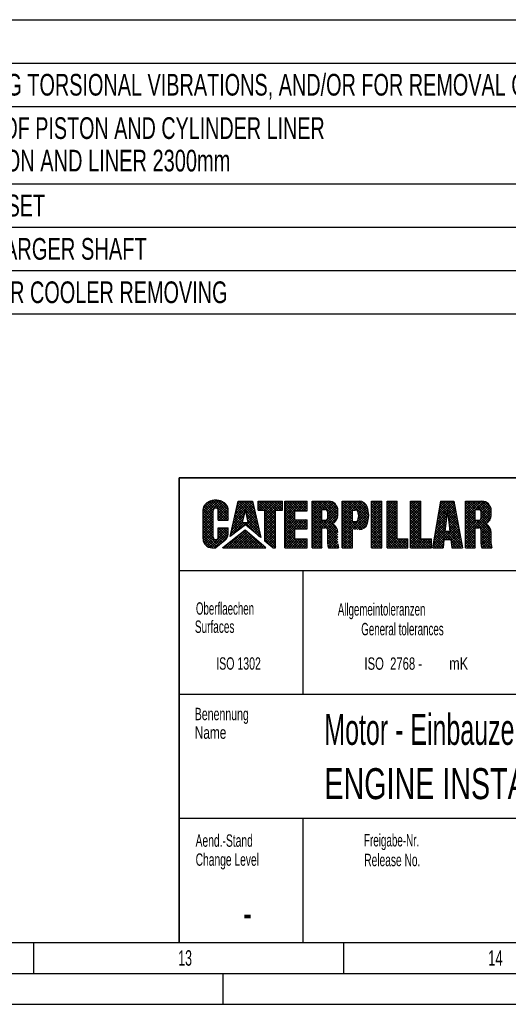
# Model space of a CAD drawing. Header units: millimetres. Extents: x 0 to 841, y 0 to 594.
# Tile 42 of 63: x 618 to 697, y 0 to 159. Entities that reach past the tile are written whole.
import ezdxf
from ezdxf.enums import TextEntityAlignment as Align

# ---------------------------------------------------------------- set-up
doc = ezdxf.new("R2010")
doc.units = ezdxf.units.MM
doc.header["$LTSCALE"] = 46.255
doc.layers.get('0').update_dxf_attribs({"linetype": 'CONTINUOUS'})
doc.styles.get("Standard").update_dxf_attribs({"font": 'txt', "width": 0.6})
doc.styles.add('TEXTSTYLE_2', font='txt')
doc.styles.add('TEXTSTYLE_3', font='txt', dxfattribs={"width": 0.8})

# ---------------------------------------------------------------- blocks, each defined once
blk = doc.blocks.new('*T580')
at = {"color": 2, "linetype": 'Continuous'}
for p, q in [((0, 0), (278, 0)), ((0, 0), (0, -47.5)), ((278, 0), (278, -47.5)), ((0, -7), (278, -7)), ((8, -7), (8, -47.5)), ((0, -14), (278, -14)), ((0, -26.5), (278, -26.5)), ((0, -33.5), (278, -33.5)), ((0, -40.5), (278, -40.5)), ((0, -47.5), (278, -47.5))]:
    blk.add_line(p, q, dxfattribs=at)
for s, width, p in [('Anmerkung / REMARKS', 0.674185, (1.05, -5.25)), ('SPACE REQUIRED FOR MEASURING TORSIONAL VIBRATIONS, AND/OR FOR REMOVAL OF THE VIBRATION DAMPER AND/OR LUBOIL PUMP', 0.683886, (9.05, -12.25)), ('SPACE REQUIRED FOR REMOVAL OF PISTON AND CYLINDER LINER', 0.680087, (9.05, -19.25)), ('REDUCED REMOVAL HEIGHT PISTON AND LINER 2300mm', 0.689441, (9.05, -24.5)), ('SPACE REQUIRED FOR TERMINAL SET', 0.682028, (9.05, -31.75)), ('SPACE REQUIRED FOR TURBOCHARGER SHAFT', 0.692407, (9.05, -38.75)), ('SPACE TRQUIRED FOR CHARGE AIR COOLER REMOVING', 0.684656, (9.05, -45.75))]:
    blk.add_text(s, height=3.5, dxfattribs=dict(at, width=width)).set_placement(p)
at = {"color": 2, "linetype": 'Continuous', "width": 0.619048}
for s, p in [('b', (4, -12.25)), ('e', (4, -19.25)), ('k', (4, -31.75)), ('o', (4, -38.75)), ('p', (4, -45.75))]:
    blk.add_text(s, height=3.5, dxfattribs=at).set_placement(p, align=Align.CENTER)
blk = doc.blocks.new('*T582')
at = {"color": 5, "linetype": 'Continuous'}
for p, q in [((0, 0), (187, 0)), ((0, 0), (0, -75)), ((187, 0), (187, -75)), ((0, -75), (187, -75))]:
    blk.add_line(p, q, dxfattribs=at)
at = {"color": 2, "linetype": 'Continuous', "style": 'TEXTSTYLE_3'}
for s, width, p in [('9M25E_CFWS', 0.738095, (73.4, -6.75)), ('1.0', 0.547619, (113.76, -6.75)), ('9M25E_CFWS', 0.738095, (73.4, -13.25)), ('1.0', 0.547619, (113.76, -13.25))]:
    blk.add_text(s, height=5, dxfattribs=dict(at, width=width)).set_placement(p)
for s, width, p in [('W882', 0.833333, (81.68, -22.5)), ('1:20', 0.529762, (128.4, -22.5)), ('-', 0.619048, (11, -72.75))]:
    blk.add_text(s, height=5, dxfattribs=dict(at, width=width)).set_placement(p, align=Align.CENTER)
for s, width, p in [('32.000', 0.642857, (185.6, -22.5)), ('1', 0.47619, (185.6, -62.75)), ('1', 0.47619, (185.6, -73.25))]:
    blk.add_text(s, height=5, dxfattribs=dict(at, width=width)).set_placement(p, align=Align.RIGHT)
at = {"color": 5, "linetype": 'Continuous', "width": 0.761905}
blk.add_text('mK', height=2, dxfattribs=at).set_placement((45.07, -31), align=Align.CENTER)
at = {"color": 7, "linetype": 'Continuous', "style": 'TEXTSTYLE_3'}
for s, width, p in [('Motor - Einbauzeichnung', 0.602484, (23.4, -43.12)), ('ENGINE INSTALLATION DRAWING', 0.69224, (23.4, -51.88))]:
    blk.add_text(s, height=5, dxfattribs=dict(at, width=width)).set_placement(p)
for s, width, p in [('9M25E CFWS', 0.738095, (121.5, -72.75)), ('-', 0.619048, (63, -72.75))]:
    blk.add_text(s, height=5, dxfattribs=dict(at, width=width)).set_placement(p, align=Align.CENTER)

msp = doc.modelspace()

# ---------------------------------------------------------------- linework, layer by layer
at = {"color": 6, "linetype": 'Continuous'}
for p, q in [((831, 85), (644, 85)), ((644, 10), (644, 85)), ((831, 70), (644, 70)), ((5, 5), (836, 5))]:
    msp.add_line(p, q, dxfattribs=at)
at = {"color": 5, "linetype": 'Continuous'}
for p, q in [((649.99023, 81.36398), (647.8417, 79.21546)), ((649.57402, 81.35185), (647.8417, 79.61953)), ((650.35161, 81.32129), (647.8417, 78.81138)), ((650.67305, 81.23866), (647.8417, 78.40731)), ((649.06195, 81.24384), (647.85667, 80.03857)), ((648.70801, 81.09688), (648.63963, 81.05967)), ((648.77841, 81.13191), (648.70801, 81.09688)), ((648.85071, 81.16471), (648.77841, 81.13191)), ((649.91056, 80.09787), (648.8459, 81.16253)), ((648.92478, 81.1952), (648.85071, 81.16471)), ((649.00049, 81.22335), (648.92478, 81.1952)), ((649.07771, 81.2491), (649.00049, 81.22335)), ((649.15629, 81.27241), (649.07771, 81.2491)), ((651.87777, 78.53473), (649.1438, 81.2687)), ((649.31703, 81.31152), (649.23612, 81.29323)), ((649.39891, 81.32726), (649.31703, 81.31152)), ((649.48158, 81.34042), (649.39891, 81.32726)), ((651.87777, 78.9388), (649.4769, 81.33968)), ((649.56492, 81.35098), (649.48158, 81.34042)), ((649.64878, 81.35892), (649.56492, 81.35098)), ((649.73301, 81.36422), (649.64878, 81.35892)), ((649.81746, 81.36686), (649.73301, 81.36422)), ((649.90199, 81.36686), (649.81746, 81.36686)), ((651.87777, 79.34287), (649.85378, 81.36686)), ((649.98644, 81.36422), (649.90199, 81.36686)), ((650.96063, 81.12216), (649.93355, 80.09509)), ((650.07067, 81.35892), (649.98644, 81.36422)), ((650.15452, 81.35098), (650.07067, 81.35892)), ((650.23787, 81.34042), (650.15452, 81.35098)), ((650.32054, 81.32726), (650.23787, 81.34042)), ((651.87777, 79.74694), (650.29308, 81.33163)), ((650.40241, 81.31152), (650.32054, 81.32726)), ((650.48333, 81.29323), (650.40241, 81.31152)), ((650.56315, 81.27241), (650.48333, 81.29323)), ((650.64174, 81.2491), (650.56315, 81.27241)), ((650.71896, 81.22335), (650.64174, 81.2491)), ((650.79467, 81.1952), (650.71896, 81.22335)), ((650.86874, 81.16471), (650.79467, 81.1952)), ((651.82222, 80.20657), (650.86081, 81.16797)), ((650.94104, 81.13191), (650.86874, 81.16471)), ((651.01144, 81.09688), (650.94104, 81.13191)), ((651.07982, 81.05967), (651.01144, 81.09688)), ((652.20285, 75.52174), (653.47593, 81.21017)), ((655.82243, 81.13512), (652.77772, 78.0904)), ((655.49342, 81.21017), (652.89422, 78.61098)), ((655.08934, 81.21017), (653.01073, 79.13156)), ((654.68527, 81.21017), (653.12724, 79.65213)), ((654.2812, 81.21017), (653.24374, 80.17271)), ((653.87713, 81.21017), (653.36025, 80.69329)), ((653.47593, 81.21017), (655.80549, 81.21017)), ((656.43501, 78.42228), (653.64711, 81.21017)), ((656.31715, 78.9442), (654.05118, 81.21017)), ((656.1993, 79.46613), (654.45525, 81.21017)), ((656.08145, 79.98805), (654.85933, 81.21017)), ((655.96359, 80.50997), (655.2634, 81.21017)), ((655.84574, 81.0319), (655.66747, 81.21017)), ((655.80549, 81.21017), (657.13278, 75.33213)), ((656.7265, 81.21017), (660.62714, 81.21017)), ((656.7265, 79.74744), (656.7265, 81.21017)), ((657.1097, 81.21017), (656.7265, 80.82697)), ((657.51377, 81.21017), (656.7265, 80.4229)), ((657.91784, 81.21017), (656.7265, 80.01883)), ((658.32191, 81.21017), (656.85918, 79.74744)), ((659.54358, 78.54627), (656.87968, 81.21017)), ((658.72598, 81.21017), (657.26326, 79.74744)), ((659.54358, 78.95034), (657.28375, 81.21017)), ((659.13006, 81.21017), (657.66733, 79.74744)), ((659.54358, 79.35441), (657.68782, 81.21017)), ((659.53413, 81.21017), (657.81, 79.48604)), ((659.9382, 81.21017), (657.81, 79.08197)), ((660.34227, 81.21017), (657.81, 78.6779)), ((660.62714, 81.09097), (657.81, 78.27383)), ((659.55462, 79.74744), (658.09189, 81.21017)), ((659.95869, 79.74744), (658.49597, 81.21017)), ((660.36276, 79.74744), (658.90004, 81.21017)), ((660.62714, 79.88714), (659.30411, 81.21017)), ((660.62714, 80.29121), (659.70818, 81.21017)), ((660.62714, 80.69528), (660.11225, 81.21017)), ((660.62714, 81.09935), (660.51632, 81.21017)), ((660.62714, 79.74744), (660.62714, 81.21017)), ((660.99983, 81.21017), (664.61117, 81.21017)), ((660.99983, 73.70687), (660.99983, 81.21017)), ((661.15041, 81.21017), (660.99983, 81.05959)), ((661.55448, 81.21017), (660.99983, 80.65552)), ((661.95855, 81.21017), (660.99983, 80.25145)), ((662.36262, 81.21017), (660.99983, 79.84738)), ((662.7667, 81.21017), (660.99983, 79.44331)), ((663.17077, 81.21017), (660.99983, 79.03924)), ((663.57484, 81.21017), (660.99983, 78.63517)), ((663.97891, 81.21017), (660.99983, 78.23109)), ((662.64461, 79.48595), (660.99983, 81.13073)), ((662.85655, 79.67808), (661.32446, 81.21017)), ((663.26062, 79.67808), (661.72853, 81.21017)), ((663.66469, 79.67808), (662.13261, 81.21017)), ((664.06876, 79.67808), (662.53668, 81.21017)), ((664.38298, 81.21017), (662.85089, 79.67808)), ((664.47283, 79.67808), (662.94075, 81.21017)), ((664.61117, 79.94382), (663.34482, 81.21017)), ((664.61117, 80.34789), (663.74889, 81.21017)), ((664.61117, 80.75196), (664.15296, 81.21017)), ((664.61117, 81.15603), (664.55703, 81.21017)), ((664.61117, 79.67808), (664.61117, 81.21017)), ((665.43358, 81.21017), (668.06434, 81.21017)), ((665.43358, 73.70685), (665.43358, 81.21017)), ((665.43358, 81.18943), (665.45432, 81.21017)), ((665.59519, 81.21017), (665.43358, 81.04855)), ((665.99926, 81.21017), (665.43358, 80.64448)), ((666.40334, 81.21017), (665.43358, 80.24041)), ((666.80741, 81.21017), (665.43358, 79.83634)), ((667.21148, 81.21017), (665.43358, 79.43227)), ((667.61555, 81.21017), (665.43358, 79.0282)), ((668.01962, 81.21017), (665.43358, 78.62413)), ((667.00681, 79.56853), (665.43358, 81.14177)), ((667.12255, 79.85687), (665.76925, 81.21017)), ((667.52662, 79.85687), (666.17332, 81.21017)), ((669.44618, 78.34138), (666.57739, 81.21017)), ((669.54665, 78.64498), (666.98146, 81.21017)), ((668.38862, 81.1751), (667.07039, 79.85687)), ((669.58124, 79.01446), (667.38553, 81.21017)), ((668.69187, 81.07428), (667.47446, 79.85687)), ((669.58124, 79.41853), (667.7896, 81.21017)), ((669.57521, 79.82864), (668.19973, 81.20412)), ((670.29637, 81.21017), (673.03441, 81.21017)), ((670.29637, 73.70687), (670.29637, 81.21017)), ((670.44405, 81.21017), (670.29637, 81.06249)), ((670.84812, 81.21017), (670.29637, 80.65842)), ((671.25219, 81.21017), (670.29637, 80.25435)), ((671.65626, 81.21017), (670.29637, 79.85028)), ((672.06033, 81.21017), (670.29637, 79.44621)), ((672.4644, 81.21017), (670.29637, 79.04214)), ((672.86847, 81.21017), (670.29637, 78.63807)), ((673.25454, 81.19216), (670.29637, 78.234)), ((671.94112, 79.48307), (670.29637, 81.12783)), ((672.0429, 79.78537), (670.6181, 81.21017)), ((672.45405, 79.77829), (671.02217, 81.21017)), ((674.47875, 78.15766), (671.42624, 81.21017)), ((674.53026, 78.51022), (671.83031, 81.21017)), ((674.55118, 78.89337), (672.23438, 81.21017)), ((673.56735, 81.10091), (672.25181, 79.78537)), ((674.53251, 79.31612), (672.63845, 81.21017)), ((674.45753, 79.79516), (673.04255, 81.21015)), ((674.28782, 80.36894), (673.54758, 81.10919)), ((675.01613, 81.21017), (676.66091, 81.21017)), ((675.01613, 73.70687), (675.01613, 81.21017)), ((675.2929, 81.21017), (675.01613, 80.9334)), ((675.69697, 81.21017), (675.01613, 80.52933)), ((676.10104, 81.21017), (675.01613, 80.12526)), ((676.50511, 81.21017), (675.01613, 79.72118)), ((676.66091, 79.61214), (675.06288, 81.21017)), ((676.66091, 80.01621), (675.46695, 81.21017)), ((676.66091, 80.42029), (675.87102, 81.21017)), ((676.66091, 80.82436), (676.27509, 81.21017)), ((676.66091, 73.70687), (676.66091, 81.21017)), ((677.51905, 81.21017), (679.1638, 81.21017)), ((677.51905, 73.70687), (677.51905, 81.21017)), ((677.71733, 81.21017), (677.51905, 81.01189)), ((678.1214, 81.21017), (677.51905, 80.60782)), ((678.52547, 81.21017), (677.51905, 80.20375)), ((678.92954, 81.21017), (677.51905, 79.79968)), ((679.1638, 79.53368), (677.51905, 81.17843)), ((679.1638, 79.93775), (677.89138, 81.21017)), ((679.1638, 80.34182), (678.29545, 81.21017)), ((679.1638, 80.74589), (678.69952, 81.21017)), ((679.1638, 81.14996), (679.10359, 81.21017)), ((679.1638, 75.13711), (679.1638, 81.21017)), ((681.27342, 81.21017), (682.95396, 81.21017)), ((681.27342, 73.70687), (681.27342, 81.21017)), ((681.35397, 81.21017), (681.27342, 81.12962)), ((681.75804, 81.21017), (681.27342, 80.72555)), ((682.16211, 81.21017), (681.27342, 80.32148)), ((682.56618, 81.21017), (681.27342, 79.91741)), ((682.95396, 81.19388), (681.27342, 79.51334)), ((682.95396, 79.78423), (681.52802, 81.21017)), ((682.95396, 80.1883), (681.93209, 81.21017)), ((682.95396, 80.59237), (682.33616, 81.21017)), ((682.95396, 80.99644), (682.74023, 81.21017)), ((682.95396, 75.13711), (682.95396, 81.21017)), ((684.88475, 73.70687), (686.17194, 81.21017)), ((688.22318, 81.21017), (685.74719, 78.73419)), ((687.8191, 81.21017), (685.83086, 79.22193)), ((687.41503, 81.21017), (685.91453, 79.70967)), ((687.01096, 81.21017), (685.99821, 80.19742)), ((686.60689, 81.21017), (686.08188, 80.68516)), ((686.20282, 81.21017), (686.16555, 81.1729)), ((686.17194, 81.21017), (688.31733, 81.21017)), ((688.76028, 78.82676), (686.37687, 81.21017)), ((688.66804, 79.32307), (686.78094, 81.21017)), ((688.5758, 79.81938), (687.18501, 81.21017)), ((688.48357, 80.31569), (687.58909, 81.21017)), ((688.39133, 80.812), (687.99316, 81.21017)), ((688.31733, 81.21017), (689.7118, 73.70687)), ((690.1766, 81.21017), (692.80739, 81.21017)), ((690.1766, 73.70685), (690.1766, 81.21017)), ((690.24353, 81.21017), (690.1766, 81.14324)), ((690.6476, 81.21017), (690.1766, 80.73917)), ((691.05167, 81.21017), (690.1766, 80.3351)), ((691.45574, 81.21017), (690.1766, 79.93103)), ((691.85982, 81.21017), (690.1766, 79.52696)), ((692.26389, 81.21017), (690.1766, 79.12288)), ((692.66796, 81.21017), (690.1766, 78.71881)), ((693.05215, 81.1903), (690.1766, 78.31474)), ((691.77089, 79.85687), (690.41758, 81.21017)), ((692.17496, 79.85687), (690.82165, 81.21017)), ((694.15846, 78.27744), (691.22573, 81.21017)), ((694.2711, 78.56887), (691.6298, 81.21017)), ((694.32359, 78.92045), (692.03387, 81.21017)), ((693.36851, 81.10258), (692.1228, 79.85687)), ((694.3243, 79.32381), (692.43794, 81.21017)), ((694.32391, 79.72827), (692.84241, 81.20977)), ((694.22613, 80.23012), (693.34426, 81.11199)), ((647.84346, 79.91907), (647.84169, 79.85578)), ((647.8417, 75.11543), (647.8417, 79.85578)), ((649.46696, 78.11704), (647.8417, 79.7423)), ((649.46695, 79.62849), (647.8417, 78.00324)), ((647.84877, 79.98225), (647.84346, 79.91907)), ((647.85761, 80.04521), (647.84877, 79.98225)), ((647.86995, 80.10784), (647.85761, 80.04521)), ((647.88578, 80.17002), (647.86995, 80.10784)), ((649.46696, 78.52112), (647.87204, 80.11604)), ((647.90509, 80.23165), (647.88578, 80.17002)), ((647.92783, 80.29263), (647.90509, 80.23165)), ((647.95395, 80.35283), (647.92783, 80.29263)), ((647.9834, 80.41217), (647.95395, 80.35283)), ((649.46696, 78.92519), (647.98227, 80.40988)), ((648.01615, 80.47053), (647.9834, 80.41217)), ((648.05215, 80.52781), (648.01615, 80.47053)), ((648.09131, 80.58391), (648.05215, 80.52781)), ((648.13357, 80.63873), (648.09131, 80.58391)), ((648.17886, 80.69219), (648.13357, 80.63873)), ((649.46695, 79.32926), (648.14454, 80.65168)), ((648.2271, 80.74417), (648.17886, 80.69219)), ((648.2782, 80.79459), (648.2271, 80.74417)), ((648.33209, 80.84337), (648.2782, 80.79459)), ((648.38864, 80.89041), (648.33209, 80.84337)), ((649.46877, 79.73151), (648.34564, 80.85465)), ((648.44778, 80.93565), (648.38864, 80.89041)), ((648.50939, 80.97898), (648.44778, 80.93565)), ((648.57338, 81.02035), (648.50939, 80.97898)), ((648.63963, 81.05967), (648.57338, 81.02035)), ((649.60551, 79.99885), (648.58005, 81.02431)), ((649.46698, 75.41339), (649.46695, 79.69326)), ((651.21678, 80.97425), (650.19015, 79.94761)), ((651.83209, 78.17634), (650.27789, 79.73054)), ((651.44122, 80.79462), (650.27957, 79.63297)), ((651.63079, 80.58011), (650.27957, 79.22889)), ((651.77823, 80.32349), (650.27957, 78.82482)), ((651.86703, 80.00822), (650.27957, 78.42075)), ((650.27957, 78.17634), (650.27957, 79.69326)), ((651.87777, 79.61488), (650.43923, 78.17634)), ((651.14607, 81.02035), (651.07982, 81.05967)), ((651.21006, 80.97898), (651.14607, 81.02035)), ((651.27167, 80.93565), (651.21006, 80.97898)), ((651.3308, 80.89041), (651.27167, 80.93565)), ((651.38736, 80.84337), (651.3308, 80.89041)), ((651.44125, 80.79459), (651.38736, 80.84337)), ((651.49235, 80.74417), (651.44125, 80.79459)), ((651.54059, 80.69219), (651.49235, 80.74417)), ((651.58587, 80.63873), (651.54059, 80.69219)), ((651.62814, 80.58391), (651.58587, 80.63873)), ((651.6673, 80.52781), (651.62814, 80.58391)), ((651.70329, 80.47053), (651.6673, 80.52781)), ((651.73604, 80.41217), (651.70329, 80.47053)), ((651.7655, 80.35283), (651.73604, 80.41217)), ((651.79162, 80.29263), (651.7655, 80.35283)), ((651.81436, 80.23165), (651.79162, 80.29263)), ((651.83366, 80.17002), (651.81436, 80.23165)), ((651.8495, 80.10784), (651.83366, 80.17002)), ((651.86184, 80.04521), (651.8495, 80.10784)), ((651.87068, 79.98225), (651.86184, 80.04521)), ((651.87599, 79.91907), (651.87068, 79.98225)), ((651.87776, 79.85578), (651.87599, 79.91907)), ((651.87777, 78.17634), (651.87777, 79.85578)), ((654.32313, 78.5138), (653.13776, 79.69917)), ((654.40059, 78.84041), (653.21166, 80.02934)), ((654.47806, 79.16701), (653.28555, 80.35952)), ((654.55552, 79.49362), (653.35944, 80.6897)), ((654.63298, 79.82023), (653.43334, 81.01987)), ((654.65427, 79.90996), (654.15315, 77.79712)), ((655.10119, 77.79712), (654.65427, 79.90996)), ((656.55286, 77.90035), (654.68405, 79.76916)), ((655.89687, 80.80548), (654.71487, 79.62348)), ((655.9713, 80.47584), (654.78542, 79.28996)), ((656.04573, 80.14621), (654.85596, 78.95644)), ((656.12017, 79.81657), (654.92651, 78.62291)), ((656.1946, 79.48693), (654.99706, 78.28939)), ((659.54358, 78.1422), (656.7265, 80.95928)), ((657.53427, 79.74744), (656.7265, 80.55521)), ((657.1302, 79.74744), (656.7265, 80.15114)), ((656.7265, 79.74744), (657.81, 79.74744)), ((657.81, 74.76965), (657.81, 79.74744)), ((659.54358, 79.60334), (657.81, 77.86976)), ((659.54358, 79.74744), (660.62714, 79.74744)), ((659.54358, 73.70687), (659.54358, 79.74744)), ((660.62714, 80.6869), (659.68768, 79.74744)), ((660.62714, 80.28283), (660.09175, 79.74744)), ((660.62714, 79.87876), (660.49582, 79.74744)), ((662.64461, 79.08188), (660.99983, 80.72666)), ((662.64461, 78.67781), (660.99983, 80.32259)), ((662.64461, 78.27374), (660.99983, 79.91852)), ((663.73241, 76.78187), (660.99983, 79.51445)), ((662.64461, 79.67808), (664.61117, 79.67808)), ((662.64461, 78.21209), (662.64461, 79.67808)), ((664.61117, 81.03429), (663.25496, 79.67808)), ((664.61117, 80.63022), (663.65904, 79.67808)), ((664.61117, 80.22615), (664.06311, 79.67808)), ((664.61117, 79.82208), (664.46718, 79.67808)), ((667.00681, 79.16446), (665.43358, 80.7377)), ((667.00681, 78.76039), (665.43358, 80.33363)), ((667.00681, 78.35632), (665.43358, 79.92956)), ((669.56339, 79.92544), (665.43358, 75.79563)), ((667.00681, 79.7933), (665.43358, 78.22006)), ((669.58124, 79.53922), (665.43358, 75.39156)), ((669.58124, 75.37782), (665.43358, 79.52549)), ((667.00681, 79.85687), (667.55724, 79.85687)), ((667.00681, 78.14059), (667.00681, 79.85687)), ((668.94793, 80.92626), (667.79487, 79.77321)), ((669.16394, 80.73821), (667.93515, 79.50941)), ((669.34151, 80.51171), (667.93647, 79.10666)), ((669.47778, 80.24391), (667.93647, 78.70259)), ((667.93647, 78.51982), (667.93647, 79.47765)), ((669.40504, 80.40287), (668.77396, 81.03396)), ((669.58124, 78.96713), (669.58124, 79.69325)), ((671.94112, 79.079), (670.29637, 80.72376)), ((671.94112, 78.67493), (670.29637, 80.31969)), ((671.94112, 78.27086), (670.29637, 79.91562)), ((674.49451, 79.60364), (670.29637, 75.4055)), ((673.16296, 76.64496), (670.29637, 79.51154)), ((671.94112, 79.47468), (670.29637, 77.82993)), ((671.94112, 79.78537), (672.3702, 79.78537)), ((671.94112, 77.92606), (671.94112, 79.78537)), ((673.82558, 80.95507), (672.60001, 79.72949)), ((674.03889, 80.7643), (672.80588, 79.53129)), ((674.42393, 79.93713), (672.86879, 78.38199)), ((674.20892, 80.53026), (672.89281, 79.21415)), ((674.33107, 80.24834), (672.94228, 78.85956)), ((676.66091, 80.9619), (675.01613, 79.31711)), ((676.66091, 79.20807), (675.01613, 80.85286)), ((676.66091, 80.55782), (675.01613, 78.91304)), ((676.66091, 78.804), (675.01613, 80.44878)), ((676.66091, 80.15375), (675.01613, 78.50897)), ((676.66091, 78.39993), (675.01613, 80.04471)), ((676.66091, 79.74968), (675.01613, 78.1049)), ((676.66091, 77.99586), (675.01613, 79.64064)), ((679.1638, 81.04036), (677.51905, 79.39561)), ((679.1638, 79.12961), (677.51905, 80.77436)), ((679.1638, 80.63629), (677.51905, 78.99154)), ((679.1638, 78.72553), (677.51905, 80.37029)), ((679.1638, 80.23222), (677.51905, 78.58747)), ((679.1638, 78.32146), (677.51905, 79.96622)), ((679.1638, 79.82815), (677.51905, 78.18339)), ((679.1638, 77.91739), (677.51905, 79.56215)), ((682.95396, 79.38016), (681.27342, 81.0607)), ((682.95396, 80.78981), (681.27342, 79.10926)), ((682.95396, 78.97609), (681.27342, 80.65663)), ((682.95396, 80.38574), (681.27342, 78.70519)), ((682.95396, 78.57202), (681.27342, 80.25256)), ((682.95396, 79.98167), (681.27342, 78.30112)), ((682.95396, 78.16795), (681.27342, 79.84849)), ((682.95396, 79.5776), (681.27342, 77.89705)), ((688.3659, 80.94883), (685.66352, 78.24644)), ((687.0942, 78.47249), (685.90611, 79.66058)), ((687.13574, 78.83502), (685.96528, 80.00548)), ((687.17728, 79.19755), (686.02445, 80.35038)), ((687.21882, 79.56008), (686.08362, 80.69529)), ((688.85252, 78.33046), (686.14278, 81.04019)), ((687.24464, 79.78537), (686.85131, 76.35279)), ((687.24464, 79.78537), (687.63795, 76.35279)), ((688.94475, 77.83415), (687.27713, 79.50177)), ((688.42923, 80.60808), (687.28184, 79.46069)), ((688.49255, 80.26734), (687.32338, 79.09816)), ((688.55588, 79.92659), (687.36492, 78.73563)), ((688.61921, 79.58585), (687.40646, 78.3731)), ((691.7499, 79.47379), (690.1766, 81.04708)), ((691.7499, 79.06972), (690.1766, 80.64301)), ((691.7499, 78.66565), (690.1766, 80.23894)), ((691.7499, 78.26157), (690.1766, 79.83487)), ((694.3243, 79.63395), (690.1766, 75.48624)), ((691.7499, 79.48397), (690.1766, 77.91067)), ((691.7499, 79.85687), (692.3003, 79.85687)), ((691.7499, 78.14059), (691.7499, 79.85687)), ((693.63471, 80.96471), (692.48104, 79.81104)), ((694.29182, 80.00554), (692.64236, 78.35608)), ((693.8598, 80.78572), (692.66287, 79.5888)), ((694.04646, 80.56832), (692.67952, 79.20138)), ((694.19295, 80.31073), (692.67952, 78.79731)), ((692.67952, 78.51982), (692.67952, 79.47765)), ((694.3243, 78.96713), (694.3243, 79.69325)), ((649.46696, 77.71297), (647.8417, 79.33823)), ((649.46695, 79.22442), (647.8417, 77.59917)), ((649.46697, 77.30889), (647.8417, 78.93416)), ((649.46696, 78.82035), (647.8417, 77.1951)), ((649.46697, 76.90482), (647.8417, 78.53009)), ((649.46696, 78.41628), (647.8417, 76.79103)), ((649.46697, 76.50075), (647.8417, 78.12601)), ((649.46696, 78.01222), (647.8417, 76.38696)), ((651.42802, 78.17634), (650.27957, 79.32479)), ((651.02395, 78.17634), (650.27957, 78.92072)), ((650.61988, 78.17634), (650.27957, 78.51665)), ((650.27957, 78.17634), (651.87777, 78.17634)), ((651.87777, 79.21081), (650.8433, 78.17634)), ((651.87777, 78.80674), (651.24737, 78.17634)), ((651.87777, 78.40267), (651.65144, 78.17634)), ((654.29508, 78.39555), (652.4282, 76.52867)), ((654.42072, 78.92526), (652.54471, 77.04925)), ((654.54635, 79.45496), (652.66121, 77.56983)), ((653.95722, 76.85935), (652.76829, 78.04828)), ((654.18649, 77.03416), (652.84219, 78.37846)), ((654.41575, 77.20896), (652.91608, 78.70864)), ((654.1682, 77.86059), (652.98997, 79.03881)), ((654.24566, 78.18719), (653.06387, 79.36899)), ((656.34347, 78.82766), (654.79212, 77.27631)), ((656.67071, 77.37843), (654.79245, 79.25669)), ((656.78857, 76.8565), (654.90086, 78.74421)), ((656.90642, 76.33458), (655.00926, 78.23174)), ((656.4179, 78.49802), (655.01285, 77.09297)), ((656.26904, 79.15729), (655.06761, 77.95587)), ((656.49234, 78.16838), (655.23358, 76.90963)), ((659.54358, 77.73813), (657.81, 79.47171)), ((659.54358, 79.19927), (657.81, 77.46569)), ((659.54358, 77.33406), (657.81, 79.06764)), ((659.54358, 78.7952), (657.81, 77.06162)), ((659.54358, 76.92999), (657.81, 78.66357)), ((659.54358, 78.39113), (657.81, 76.65754)), ((659.54358, 76.52592), (657.81, 78.2595)), ((659.54358, 77.98706), (657.81, 76.25347)), ((662.64461, 79.47181), (660.99983, 77.82702)), ((663.32833, 76.78187), (660.99983, 79.11038)), ((662.64461, 79.06773), (660.99983, 77.42295)), ((662.92426, 76.78187), (660.99983, 78.70631)), ((662.64461, 78.66366), (660.99983, 77.01888)), ((662.64461, 76.65745), (660.99983, 78.30223)), ((662.64461, 78.25959), (660.99983, 76.61481)), ((663.00119, 78.21209), (660.99983, 76.21074)), ((663.40526, 78.21209), (660.99983, 75.80667)), ((663.80933, 78.21209), (660.99983, 75.4026)), ((662.64461, 76.25338), (660.99983, 77.89816)), ((662.64461, 78.21209), (664.61117, 78.21209)), ((664.13648, 76.78187), (662.70626, 78.21209)), ((664.2134, 78.21209), (662.78318, 76.78187)), ((664.54055, 76.78187), (663.11033, 78.21209)), ((664.61117, 78.20579), (663.18725, 76.78187)), ((664.61117, 77.11532), (663.5144, 78.21209)), ((664.61117, 77.51939), (663.91847, 78.21209)), ((664.61117, 77.92346), (664.32254, 78.21209)), ((664.61117, 76.78187), (664.61117, 78.21209)), ((667.00681, 79.38922), (665.43358, 77.81598)), ((667.63901, 76.91598), (665.43358, 79.12141)), ((667.00681, 78.98515), (665.43358, 77.41191)), ((667.22602, 76.9249), (665.43358, 78.71734)), ((667.00681, 78.58108), (665.43358, 77.00784)), ((667.00681, 76.74003), (665.43358, 78.31327)), ((667.00681, 78.17701), (665.43358, 76.60377)), ((667.37446, 78.14059), (665.43358, 76.1997)), ((667.00681, 76.33596), (665.43358, 77.9092)), ((667.00681, 78.14059), (667.55724, 78.14059)), ((669.58124, 75.78189), (667.22254, 78.14059)), ((669.58124, 79.13515), (667.37099, 76.9249)), ((669.58117, 76.18603), (667.62119, 78.14602)), ((669.55913, 78.70897), (667.73226, 76.8821)), ((669.49382, 76.67746), (667.86833, 78.30294)), ((669.29843, 78.08506), (667.93647, 79.44702)), ((669.11062, 77.8688), (667.93647, 79.04295)), ((668.88438, 77.69097), (667.93647, 78.63888)), ((674.53881, 79.24387), (670.29637, 75.00143)), ((672.765, 76.63884), (670.29637, 79.10747)), ((671.94112, 79.07061), (670.29637, 77.42585)), ((672.36093, 76.63884), (670.29637, 78.7034)), ((671.94112, 78.66654), (670.29637, 77.02178)), ((671.95686, 76.63884), (670.29637, 78.29933)), ((671.94112, 78.26247), (670.29637, 76.61771)), ((672.41486, 77.92806), (670.29637, 75.80957)), ((672.00879, 77.92606), (670.29637, 76.21364)), ((671.94112, 76.25051), (670.29637, 77.89526)), ((671.94112, 77.92606), (672.3702, 77.92606)), ((673.4931, 76.71888), (672.28592, 77.92606)), ((674.55065, 78.85164), (672.33786, 76.63884)), ((673.76394, 76.85211), (672.62204, 77.99402)), ((674.51963, 78.41654), (672.74193, 76.63884)), ((673.98834, 77.03179), (672.81774, 78.20239)), ((674.40214, 77.8302), (672.86372, 79.36863)), ((674.16963, 77.25456), (672.90006, 78.52414)), ((674.30474, 77.52353), (672.94194, 78.88633)), ((674.4256, 77.91844), (673.15103, 76.64387)), ((676.66091, 79.34561), (675.01613, 77.70083)), ((676.66091, 77.59179), (675.01613, 79.23657)), ((676.66091, 78.94154), (675.01613, 77.29676)), ((676.66091, 77.18772), (675.01613, 78.8325)), ((676.66091, 78.53747), (675.01613, 76.89269)), ((676.66091, 76.78365), (675.01613, 78.42843)), ((676.66091, 78.1334), (675.01613, 76.48862)), ((676.66091, 76.37957), (675.01613, 78.02436)), ((679.1638, 79.42408), (677.51905, 77.77932)), ((679.1638, 77.51332), (677.51905, 79.15808)), ((679.1638, 79.02001), (677.51905, 77.37525)), ((679.1638, 77.10925), (677.51905, 78.754)), ((679.1638, 78.61594), (677.51905, 76.97118)), ((679.1638, 76.70518), (677.51905, 78.34993)), ((679.1638, 78.21186), (677.51905, 76.56711)), ((679.1638, 76.30111), (677.51905, 77.94586)), ((682.95396, 77.76387), (681.27342, 79.44442)), ((682.95396, 79.17352), (681.27342, 77.49298)), ((682.95396, 77.3598), (681.27342, 79.04035)), ((682.95396, 78.76945), (681.27342, 77.08891)), ((682.95396, 76.95573), (681.27342, 78.63628)), ((682.95396, 78.36538), (681.27342, 76.68484)), ((682.95396, 76.55166), (681.27342, 78.23221)), ((682.95396, 77.96131), (681.27342, 76.28077)), ((687.04093, 78.00757), (685.32883, 76.29547)), ((687.09322, 78.46393), (685.4125, 76.78321)), ((687.14551, 78.92029), (685.49617, 77.27095)), ((687.1978, 79.37666), (685.57984, 77.7587)), ((686.88649, 76.65984), (685.61027, 77.93606)), ((686.92804, 77.02237), (685.66944, 78.28096)), ((686.96958, 77.3849), (685.72861, 78.62587)), ((687.01112, 77.74743), (685.78778, 78.97077)), ((687.05266, 78.10996), (685.84694, 79.31567)), ((689.03699, 77.33784), (687.32943, 79.0454)), ((689.12923, 76.84153), (687.38172, 78.58904)), ((689.22147, 76.34522), (687.43401, 78.13268)), ((688.68253, 79.2451), (687.448, 78.01057)), ((688.74586, 78.90436), (687.48954, 77.64804)), ((688.80919, 78.56361), (687.53108, 77.28551)), ((688.87251, 78.22287), (687.57262, 76.92298)), ((694.3243, 75.28309), (690.1766, 79.4308)), ((691.7499, 79.0799), (690.1766, 77.5066)), ((692.27842, 76.9249), (690.1766, 79.02673)), ((691.7499, 78.67583), (690.1766, 77.10253)), ((691.87435, 76.9249), (690.1766, 78.62266)), ((691.7499, 78.27175), (690.1766, 76.69846)), ((691.7499, 76.64529), (690.1766, 78.21859)), ((692.46404, 78.17776), (690.1766, 75.89032)), ((692.0228, 78.14059), (690.1766, 76.29439)), ((691.7499, 78.14059), (692.3003, 78.14059)), ((694.3243, 75.68717), (691.87088, 78.14059)), ((694.3243, 79.22988), (692.01933, 76.9249)), ((694.3243, 76.09124), (692.27495, 78.14059)), ((694.31701, 78.81851), (692.40783, 76.90933)), ((694.27808, 76.54154), (692.5682, 78.25141)), ((694.00092, 78.0309), (692.67952, 79.3523)), ((693.80412, 77.82364), (692.67952, 78.94823)), ((693.56863, 77.65505), (692.67952, 78.54416)), ((694.13392, 78.23135), (693.54317, 77.64061)), ((649.46697, 76.09667), (647.8417, 77.72194)), ((649.46696, 77.60815), (647.8417, 75.98289)), ((649.46698, 75.6926), (647.8417, 77.31787)), ((649.46697, 77.20408), (647.8417, 75.57882)), ((649.49811, 75.2574), (647.8417, 76.9138)), ((649.46697, 76.80001), (647.8417, 75.17474)), ((650.30681, 74.04462), (647.8417, 76.50973)), ((649.46697, 76.39594), (647.87629, 74.80526)), ((651.87777, 76.78639), (648.85488, 73.7635)), ((651.87777, 76.38231), (649.20311, 73.70765)), ((650.27957, 76.90323), (651.87777, 76.90323)), ((650.27957, 75.41339), (650.27957, 76.90323)), ((650.37833, 76.90323), (650.27957, 76.80447)), ((650.7824, 76.90323), (650.27957, 76.4004)), ((651.18647, 76.90323), (650.27957, 75.99633)), ((651.59055, 76.90323), (650.27957, 75.59225)), ((651.76811, 75.41183), (650.27957, 76.90036)), ((651.62469, 75.15117), (650.27957, 76.49629)), ((651.85864, 75.72536), (650.68077, 76.90323)), ((654.64582, 76.54322), (651.01097, 73.70687)), ((651.87777, 76.1103), (651.08484, 76.90323)), ((651.87777, 76.51437), (651.48892, 76.90323)), ((651.87777, 75.95673), (651.87777, 76.90323)), ((654.76528, 76.44132), (652.03083, 73.70687)), ((654.65427, 77.39081), (652.20285, 75.52174)), ((654.16945, 77.86585), (652.31169, 76.00809)), ((654.50479, 77.79712), (652.31466, 75.60699)), ((652.81088, 75.98533), (652.39882, 76.3974)), ((653.04015, 76.16014), (652.47271, 76.72757)), ((653.26942, 76.33494), (652.54661, 77.05775)), ((653.49869, 76.50974), (652.6205, 77.38793)), ((653.72795, 76.68455), (652.6944, 77.7181)), ((654.90886, 77.79712), (654.01563, 76.90389)), ((654.15315, 77.79712), (655.10119, 77.79712)), ((654.64502, 77.38376), (654.23166, 77.79712)), ((657.1097, 73.70687), (654.4366, 76.37997)), ((656.94357, 75.48929), (654.63573, 77.79712)), ((657.9708, 73.70687), (654.64582, 76.54322)), ((657.13278, 75.33213), (654.65427, 77.39081)), ((657.51377, 73.70687), (654.86085, 76.35979)), ((657.02427, 75.81266), (655.03981, 77.79712)), ((656.56677, 77.83874), (655.45431, 76.72628)), ((656.6412, 77.50911), (655.67504, 76.54294)), ((656.71564, 77.17947), (655.89577, 76.3596)), ((656.79007, 76.84983), (656.1165, 76.17626)), ((656.86451, 76.5202), (656.33723, 75.99292)), ((659.54358, 76.12185), (657.81, 77.85543)), ((659.54358, 77.58298), (657.81, 75.8494)), ((659.54358, 75.71777), (657.81, 77.45136)), ((659.54358, 77.17891), (657.81, 75.44533)), ((659.54358, 75.3137), (657.81, 77.04729)), ((659.54358, 76.77484), (657.81, 75.04126)), ((659.54358, 74.90963), (657.81, 76.64321)), ((659.54358, 76.37077), (657.88236, 74.70955)), ((662.64461, 75.84931), (660.99983, 77.49409)), ((662.64461, 75.44524), (660.99983, 77.09002)), ((663.97891, 73.70687), (660.99983, 76.68595)), ((662.64461, 76.64331), (660.99983, 74.99853)), ((662.64461, 76.78187), (664.61117, 76.78187)), ((662.64461, 75.13711), (662.64461, 76.78187)), ((664.61117, 77.80172), (663.59132, 76.78187)), ((664.61117, 77.39765), (663.99539, 76.78187)), ((664.61117, 76.99358), (664.39946, 76.78187)), ((667.00681, 75.93189), (665.43358, 77.50513)), ((667.00681, 75.52782), (665.43358, 77.10106)), ((667.00681, 75.12375), (665.43358, 76.69699)), ((667.00681, 76.56073), (665.43358, 74.98749)), ((667.00681, 76.9249), (667.55724, 76.9249)), ((667.00681, 73.70685), (667.00681, 76.9249)), ((668.76796, 77.51373), (667.91771, 76.66348)), ((669.58124, 74.97375), (667.92756, 76.62743)), ((669.01236, 77.35406), (667.93647, 76.27817)), ((669.21763, 77.15525), (667.93647, 75.8741)), ((669.38412, 76.91768), (667.93647, 75.47002)), ((669.50754, 76.63702), (667.93647, 75.06595)), ((667.93647, 74.35047), (667.93647, 76.54567)), ((669.57558, 76.301), (667.93647, 74.66188)), ((671.94112, 75.84643), (670.29637, 77.49119)), ((671.94112, 75.44236), (670.29637, 77.08712)), ((671.94112, 75.03829), (670.29637, 76.68305)), ((671.94112, 73.70687), (671.94112, 76.63885)), ((674.17659, 77.26536), (673.76228, 76.85105)), ((676.66091, 77.72933), (675.01613, 76.08454)), ((676.66091, 75.9755), (675.01613, 77.62029)), ((676.66091, 77.32526), (675.01613, 75.68047)), ((676.66091, 75.57143), (675.01613, 77.21622)), ((676.66091, 76.92118), (675.01613, 75.2764)), ((676.66091, 75.16736), (675.01613, 76.81214)), ((676.66091, 76.51711), (675.01613, 74.87233)), ((676.66091, 74.76329), (675.01613, 76.40807)), ((679.1638, 77.80779), (677.51905, 76.16304)), ((679.1638, 75.89704), (677.51905, 77.54179)), ((679.1638, 77.40372), (677.51905, 75.75897)), ((679.1638, 75.49297), (677.51905, 77.13772)), ((679.1638, 76.99965), (677.51905, 75.3549)), ((680.54582, 73.70687), (677.51905, 76.73365)), ((679.1638, 76.59558), (677.51905, 74.95083)), ((680.14175, 73.70687), (677.51905, 76.32958)), ((682.95396, 76.14759), (681.27342, 77.82813)), ((682.95396, 77.55724), (681.27342, 75.8767)), ((682.95396, 75.74352), (681.27342, 77.42406)), ((682.95396, 77.15317), (681.27342, 75.47262)), ((682.95396, 75.33945), (681.27342, 77.01999)), ((682.95396, 76.7491), (681.27342, 75.06855)), ((684.18246, 73.70687), (681.27342, 76.61592)), ((682.95396, 76.34503), (681.27342, 74.66448)), ((687.40651, 76.35279), (684.91047, 73.85675)), ((687.00244, 76.35279), (684.99414, 74.34449)), ((686.88405, 76.63847), (685.07781, 74.83224)), ((686.93634, 77.09484), (685.16148, 75.31998)), ((688.99916, 77.54138), (685.16466, 73.70687)), ((686.98863, 77.5512), (685.24516, 75.80772)), ((686.90021, 75.02983), (685.3736, 76.55645)), ((687.30429, 75.02983), (685.43277, 76.90135)), ((687.70836, 75.02983), (685.49194, 77.24625)), ((689.43539, 73.70687), (685.5511, 77.59116)), ((686.85131, 76.35279), (687.63795, 76.35279)), ((689.06249, 77.20063), (686.89169, 75.02983)), ((689.68266, 73.86368), (687.19354, 76.35279)), ((689.12582, 76.85989), (687.29576, 75.02983)), ((689.3137, 75.84891), (687.4863, 77.67632)), ((689.40594, 75.3526), (687.53859, 77.21995)), ((689.49818, 74.85629), (687.59088, 76.76359)), ((689.59042, 74.35999), (687.59761, 76.35279)), ((688.93584, 77.88212), (687.61416, 76.56045)), ((689.18914, 76.51914), (687.69983, 75.02983)), ((691.7499, 76.24122), (690.1766, 77.81451)), ((691.7499, 75.83715), (690.1766, 77.41044)), ((691.7499, 75.43308), (690.1766, 77.00637)), ((691.7499, 76.65547), (690.1766, 75.08217)), ((691.7499, 75.02901), (690.1766, 76.6023)), ((691.7499, 76.9249), (692.3003, 76.9249)), ((691.7499, 73.70685), (691.7499, 76.9249)), ((693.44763, 77.54506), (692.63202, 76.72945)), ((693.70174, 77.3951), (692.67952, 76.37288)), ((693.91599, 77.20528), (692.67952, 75.96881)), ((694.09177, 76.97698), (692.67952, 75.56474)), ((694.22598, 76.70713), (692.67952, 75.16067)), ((692.67952, 74.35047), (692.67952, 76.54567)), ((694.3243, 74.87902), (692.67952, 76.52381)), ((694.30885, 76.38592), (692.67952, 74.7566)), ((650.07969, 73.86767), (647.8417, 76.10566)), ((649.83642, 73.70687), (647.8417, 75.70159)), ((649.43235, 73.70687), (647.8417, 75.29752)), ((649.00714, 73.72801), (647.86286, 74.87229)), ((649.46698, 75.99187), (647.98061, 74.50551)), ((649.46698, 75.5878), (648.13467, 74.2555)), ((649.51157, 75.22832), (648.33124, 74.04799)), ((649.72315, 75.03583), (648.56958, 73.88226)), ((651.87777, 75.97824), (649.6064, 73.70687)), ((650.53394, 74.22157), (649.71729, 75.03821)), ((651.33486, 74.84556), (649.87329, 73.70687)), ((650.76106, 74.39852), (650.08993, 75.06965)), ((650.98818, 74.57547), (650.26351, 75.30014)), ((651.43777, 74.93402), (650.27957, 76.09222)), ((651.21531, 74.75241), (650.27957, 75.68815)), ((651.80066, 75.49706), (650.49426, 74.19066)), ((653.81409, 75.89421), (651.62676, 73.70687)), ((652.35235, 75.63573), (652.25103, 75.73704)), ((652.58162, 75.81053), (652.32493, 76.06722)), ((653.47306, 73.70687), (652.39392, 74.78602)), ((654.98333, 76.25531), (652.4349, 73.70687)), ((653.87713, 73.70687), (652.62088, 74.96312)), ((655.20139, 76.0693), (652.83897, 73.70687)), ((654.2812, 73.70687), (652.84785, 75.14023)), ((654.68527, 73.70687), (653.07481, 75.31733)), ((655.41945, 75.88328), (653.24304, 73.70687)), ((655.08934, 73.70687), (653.30178, 75.49444)), ((655.49342, 73.70687), (653.52874, 75.67154)), ((655.63751, 75.69727), (653.64711, 73.70687)), ((655.89749, 73.70687), (653.75571, 75.84865)), ((656.30156, 73.70687), (653.98267, 76.02576)), ((655.85557, 75.51126), (654.05118, 73.70687)), ((656.70563, 73.70687), (654.20964, 76.20286)), ((656.07363, 75.32524), (654.45525, 73.70687)), ((656.29168, 75.13923), (654.85933, 73.70687)), ((656.50974, 74.95322), (655.2634, 73.70687)), ((656.7278, 74.7672), (655.66747, 73.70687)), ((656.93894, 76.19056), (656.55796, 75.80958)), ((657.01337, 75.86092), (656.77869, 75.62624)), ((657.08781, 75.53128), (656.99942, 75.4429)), ((659.54358, 74.50556), (657.81, 76.23914)), ((659.54358, 74.10149), (657.81, 75.83507)), ((659.53413, 73.70687), (657.81, 75.431)), ((659.13006, 73.70687), (657.81, 75.02693)), ((659.08952, 73.70687), (657.81, 74.76965)), ((659.54358, 75.9667), (658.10309, 74.52621)), ((659.54358, 75.56263), (658.32382, 74.34287)), ((659.54358, 75.15856), (658.54455, 74.15953)), ((659.54358, 74.75449), (658.76528, 73.97619)), ((663.57484, 73.70687), (660.99983, 76.28188)), ((662.64461, 76.23924), (660.99983, 74.59445)), ((663.17077, 73.70687), (660.99983, 75.87781)), ((662.64461, 75.83517), (660.99983, 74.19038)), ((662.7667, 73.70687), (660.99983, 75.47374)), ((662.64461, 75.43109), (660.99983, 73.78631)), ((662.36262, 73.70687), (660.99983, 75.06967)), ((662.7547, 75.13711), (661.32446, 73.70687)), ((663.15877, 75.13711), (661.72853, 73.70687)), ((663.56284, 75.13711), (662.13261, 73.70687)), ((663.96691, 75.13711), (662.53668, 73.70687)), ((662.64461, 75.13711), (664.61117, 75.13711)), ((664.37099, 75.13711), (662.94075, 73.70687)), ((664.38298, 73.70687), (662.95274, 75.13711)), ((664.61117, 74.97322), (663.34482, 73.70687)), ((664.61117, 73.88275), (663.35681, 75.13711)), ((664.61117, 74.28682), (663.76088, 75.13711)), ((664.61117, 74.6909), (664.16496, 75.13711)), ((664.61117, 75.09497), (664.56903, 75.13711)), ((664.61117, 73.70687), (664.61117, 75.13711)), ((667.00681, 74.71968), (665.43358, 76.29292)), ((667.00681, 76.15666), (665.43358, 74.58342)), ((667.00681, 74.31561), (665.43358, 75.88885)), ((667.00681, 75.75258), (665.43358, 74.17934)), ((667.00681, 73.91154), (665.43358, 75.48477)), ((667.00681, 75.34851), (665.43358, 73.77527)), ((666.80741, 73.70687), (665.43358, 75.0807)), ((667.00681, 74.94444), (665.76925, 73.70687)), ((669.58124, 74.56968), (667.93647, 76.21445)), ((669.60065, 74.1462), (667.93647, 75.81038)), ((669.6359, 73.70687), (667.93647, 75.40631)), ((669.23183, 73.70687), (667.93647, 75.00224)), ((669.58124, 75.90258), (667.94299, 74.26434)), ((669.58124, 75.49851), (667.99501, 73.91228)), ((669.58124, 75.09444), (668.19367, 73.70687)), ((671.94112, 74.63422), (670.29637, 76.27898)), ((671.94112, 76.24211), (670.29637, 74.59736)), ((671.94112, 74.23015), (670.29637, 75.8749)), ((671.94112, 75.83804), (670.29637, 74.19329)), ((671.94112, 73.82608), (670.29637, 75.47083)), ((671.94112, 75.43397), (670.29637, 73.78921)), ((671.65626, 73.70687), (670.29637, 75.06676)), ((671.94112, 75.0299), (670.6181, 73.70687)), ((676.66091, 76.11304), (675.01613, 74.46826)), ((676.66091, 74.35922), (675.01613, 76.004)), ((676.66091, 75.70897), (675.01613, 74.06419)), ((676.66091, 73.95515), (675.01613, 75.59993)), ((676.50511, 73.70687), (675.01613, 75.19586)), ((676.10104, 73.70687), (675.01613, 74.79179)), ((676.66091, 75.3049), (675.06288, 73.70687)), ((676.66091, 74.90083), (675.46695, 73.70687)), ((679.1638, 76.19151), (677.51905, 74.54675)), ((679.73768, 73.70687), (677.51905, 75.92551)), ((679.1638, 75.78744), (677.51905, 74.14268)), ((679.33361, 73.70687), (677.51905, 75.52144)), ((679.1638, 75.38337), (677.51905, 73.73861)), ((678.92954, 73.70687), (677.51905, 75.11736)), ((678.52547, 73.70687), (677.51905, 74.71329)), ((679.32162, 75.13711), (677.89138, 73.70687)), ((679.72569, 75.13711), (678.29545, 73.70687)), ((680.12976, 75.13711), (678.69952, 73.70687)), ((680.53383, 75.13711), (679.10359, 73.70687)), ((679.1638, 75.13711), (680.8801, 75.13711)), ((680.8801, 75.07931), (679.50766, 73.70687)), ((680.8801, 73.77667), (679.51966, 75.13711)), ((680.8801, 74.18074), (679.92373, 75.13711)), ((680.8801, 74.58481), (680.3278, 75.13711)), ((680.8801, 74.98888), (680.73187, 75.13711)), ((680.8801, 73.70687), (680.8801, 75.13711)), ((683.77839, 73.70687), (681.27342, 76.21185)), ((682.95396, 75.94096), (681.27342, 74.26041)), ((683.37432, 73.70687), (681.27342, 75.80778)), ((682.95396, 75.53688), (681.27342, 73.85634)), ((682.97025, 73.70687), (681.27342, 75.40371)), ((682.56618, 73.70687), (681.27342, 74.99964)), ((682.95826, 75.13711), (681.52802, 73.70687)), ((683.36233, 75.13711), (681.93209, 73.70687)), ((683.7664, 75.13711), (682.33616, 73.70687)), ((684.17047, 75.13711), (682.74023, 73.70687)), ((682.95396, 75.13711), (684.70599, 75.13711)), ((684.57454, 75.13711), (683.1443, 73.70687)), ((684.58654, 73.70687), (683.1563, 75.13711)), ((684.70599, 74.86449), (683.54837, 73.70687)), ((684.70599, 73.99149), (683.56037, 75.13711)), ((684.70599, 74.39556), (683.96444, 75.13711)), ((684.70599, 74.79963), (684.36851, 75.13711)), ((684.70599, 73.70687), (684.70599, 75.13711)), ((686.20282, 73.70687), (685.07776, 74.83193)), ((686.55418, 73.75959), (685.13693, 75.17684)), ((686.59572, 74.12211), (685.1961, 75.52174)), ((686.63727, 74.48464), (685.25526, 75.86664)), ((686.67882, 74.84716), (685.31443, 76.21155)), ((686.67491, 74.81305), (685.56873, 73.70687)), ((686.69975, 75.02983), (686.54814, 73.70685)), ((686.69975, 75.02983), (687.78952, 75.02983)), ((687.78952, 75.02983), (687.94114, 73.70685)), ((689.03132, 73.70687), (687.80003, 74.93816)), ((689.25247, 76.1784), (687.82185, 74.74778)), ((689.3158, 75.83765), (687.86339, 74.38525)), ((689.37912, 75.49691), (687.90494, 74.02273)), ((689.44245, 75.15617), (687.99316, 73.70687)), ((689.50578, 74.81542), (688.39723, 73.70687)), ((691.7499, 76.2514), (690.1766, 74.6781)), ((691.7499, 74.62493), (690.1766, 76.19823)), ((691.7499, 75.84733), (690.1766, 74.27403)), ((691.7499, 74.22086), (690.1766, 75.79416)), ((691.7499, 75.44326), (690.1766, 73.86996)), ((691.7499, 73.81679), (690.1766, 75.39009)), ((691.45574, 73.70687), (690.1766, 74.98602)), ((691.7499, 75.03919), (690.41758, 73.70687)), ((694.3243, 74.47495), (692.67952, 76.11974)), ((694.3243, 75.99731), (692.67952, 74.35253)), ((694.35997, 74.03521), (692.67952, 75.71566)), ((694.28424, 73.70687), (692.67952, 75.31159)), ((693.88017, 73.70687), (692.67952, 74.90752)), ((694.3243, 75.59324), (692.72272, 73.99165)), ((694.3243, 75.18917), (692.84201, 73.70687)), ((694.3243, 74.7851), (693.24608, 73.70687)), ((694.3243, 74.35047), (694.3243, 76.16988)), ((649.25028, 73.70687), (649.87329, 73.70687)), ((651.01097, 73.70687), (657.9708, 73.70687)), ((651.04863, 73.70687), (651.03212, 73.72338)), ((651.97473, 74.45891), (651.22269, 73.70687)), ((651.4527, 73.70687), (651.25909, 73.90049)), ((651.85678, 73.70687), (651.48605, 74.07759)), ((652.26085, 73.70687), (651.71302, 74.2547)), ((652.66492, 73.70687), (651.93999, 74.4318)), ((653.06899, 73.70687), (652.16695, 74.60891)), ((656.94586, 74.58119), (656.07154, 73.70687)), ((657.16392, 74.39518), (656.47561, 73.70687)), ((657.38197, 74.20916), (656.87968, 73.70687)), ((657.60003, 74.02315), (657.28375, 73.70687)), ((657.91784, 73.70687), (657.61045, 74.01426)), ((657.81809, 73.83714), (657.68782, 73.70687)), ((659.54358, 74.35042), (658.98601, 73.79285)), ((659.08952, 73.70687), (659.54358, 73.70687)), ((659.54358, 73.94634), (659.30411, 73.70687)), ((661.95855, 73.70687), (660.99983, 74.66559)), ((661.55448, 73.70687), (660.99983, 74.26152)), ((661.15041, 73.70687), (660.99983, 73.85745)), ((660.99983, 73.70687), (664.61117, 73.70687)), ((664.61117, 74.56915), (663.74889, 73.70687)), ((664.61117, 74.16508), (664.15296, 73.70687)), ((664.61117, 73.76101), (664.55703, 73.70687)), ((666.40334, 73.70687), (665.43358, 74.67663)), ((665.99926, 73.70687), (665.43358, 74.27256)), ((665.59519, 73.70687), (665.43358, 73.86849)), ((665.43358, 73.70687), (667.00681, 73.70687)), ((667.00681, 74.54037), (666.17332, 73.70687)), ((667.00681, 74.1363), (666.57739, 73.70687)), ((667.00681, 73.73223), (666.98146, 73.70687)), ((668.82776, 73.70687), (667.93647, 74.59817)), ((668.42369, 73.70687), (667.95187, 74.1787)), ((668.04483, 73.70687), (669.68958, 73.70687)), ((669.58124, 74.69037), (668.59774, 73.70687)), ((669.58554, 74.29059), (669.00181, 73.70687)), ((669.63498, 73.93597), (669.40589, 73.70687)), ((671.25219, 73.70687), (670.29637, 74.66269)), ((670.84812, 73.70687), (670.29637, 74.25862)), ((670.44405, 73.70687), (670.29637, 73.85455)), ((670.29637, 73.70687), (671.94112, 73.70687)), ((671.94112, 74.62583), (671.02217, 73.70687)), ((671.94112, 74.22176), (671.42624, 73.70687)), ((671.94112, 73.81768), (671.83031, 73.70687)), ((675.69697, 73.70687), (675.01613, 74.38772)), ((675.2929, 73.70687), (675.01613, 73.98365)), ((675.01613, 73.70687), (676.66091, 73.70687)), ((676.66091, 74.49676), (675.87102, 73.70687)), ((676.66091, 74.09269), (676.27509, 73.70687)), ((678.1214, 73.70687), (677.51905, 74.30922)), ((677.71733, 73.70687), (677.51905, 73.90515)), ((677.51905, 73.70687), (680.8801, 73.70687)), ((680.8801, 74.67524), (679.91173, 73.70687)), ((680.8801, 74.27117), (680.31581, 73.70687)), ((680.8801, 73.86709), (680.71988, 73.70687)), ((682.16211, 73.70687), (681.27342, 74.59557)), ((681.75804, 73.70687), (681.27342, 74.19149)), ((681.35397, 73.70687), (681.27342, 73.78742)), ((681.27342, 73.70687), (684.70599, 73.70687)), ((684.70599, 74.46042), (683.95245, 73.70687)), ((684.70599, 74.05635), (684.35652, 73.70687)), ((684.88475, 73.70687), (686.54814, 73.70687)), ((684.99061, 73.70687), (684.90025, 73.79722)), ((685.39468, 73.70687), (684.95942, 74.14213)), ((685.79875, 73.70687), (685.01859, 74.48703)), ((686.62261, 74.35668), (685.9728, 73.70687)), ((686.57031, 73.90031), (686.37687, 73.70687)), ((688.62725, 73.70687), (687.85233, 74.48179)), ((688.22318, 73.70687), (687.90463, 74.02542)), ((687.94114, 73.70687), (689.7118, 73.70687)), ((689.5691, 74.47468), (688.8013, 73.70687)), ((689.63243, 74.13393), (689.20537, 73.70687)), ((689.69576, 73.79319), (689.60944, 73.70687)), ((691.05167, 73.70687), (690.1766, 74.58195)), ((690.6476, 73.70687), (690.1766, 74.17787)), ((690.24353, 73.70687), (690.1766, 73.7738)), ((690.1766, 73.70687), (691.7499, 73.70687)), ((691.7499, 74.63511), (690.82165, 73.70687)), ((691.7499, 74.23104), (691.22573, 73.70687)), ((691.7499, 73.82697), (691.6298, 73.70687)), ((693.4761, 73.70687), (692.67952, 74.50345)), ((693.07203, 73.70687), (692.70979, 74.06911)), ((692.78789, 73.70687), (694.43267, 73.70687)), ((694.3243, 74.38102), (693.65015, 73.70687)), ((694.36323, 74.01588), (694.05422, 73.70687)), ((10, 10), (831, 10)), ((620.5, 10), (620.5, 5)), ((670.5, 10), (670.5, 5)), ((651, 5), (651, 0)), ((0, 0), (841, 0))]:
    msp.add_line(p, q, dxfattribs=at)
at = {"color": 7, "linetype": 'Continuous'}
for p, q in [((664, 50), (664, 69.97911)), ((831, 50), (644, 50)), ((831, 30), (644, 30)), ((664, 10), (664, 30))]:
    msp.add_line(p, q, dxfattribs=at)
at = {"color": 5, "linetype": 'Continuous'}
for centre, radius, start, end in [((668.06434, 79.69325), 1.51692, 0, 90), ((673.03441, 79.85578), 1.35439, 17.3662078, 90), ((692.80739, 79.69325), 1.51692, 0, 90), ((649.87329, 79.69326), 0.40632, 0, 180), ((667.55724, 79.47765), 0.37924, 0, 90), ((672.3702, 79.28478), 0.50058, 0, 90), ((670.46247, 78.92451), 4.08883, 340.9363947, 19.0641878), ((692.3003, 79.47765), 0.37923, 0, 90), ((667.55724, 78.51982), 0.37923, 270, 360), ((668.06434, 78.96713), 1.51692, 292.7765819, 360), ((672.3702, 78.42665), 0.50058, 270, 360), ((671.61932, 78.85572), 1.32297, 341.0753995, 18.9247322), ((692.3003, 78.51982), 0.37923, 270, 360), ((692.80739, 78.96713), 1.51692, 292.7765819, 360), ((667.55724, 76.54567), 0.37924, 0, 90), ((668.06434, 76.16987), 1.51692, 0, 67.2234181), ((673.03441, 77.99323), 1.35438, 270, 342.6320415), ((692.3003, 76.54567), 0.37923, 0, 90), ((692.80739, 76.16987), 1.51692, 0, 67.2234181), ((649.25028, 75.11543), 1.40857, 180, 270), ((649.87329, 75.41339), 0.40632, 180, 360), ((650.46921, 75.95673), 1.40857, 307.9208336, 360), ((671.03891, 74.54185), 3.10833, 183.5297821, 195.5825115), ((672.68368, 74.54185), 3.10832, 183.5297928, 195.5825115), ((695.78196, 74.54185), 3.10833, 183.5297821, 195.5825115), ((697.42673, 74.54185), 3.10832, 183.5297928, 195.5825115)]:
    msp.add_arc(centre, radius, start, end, dxfattribs=at)

# ---------------------------------------------------------------- block references
for name, p in [('*T580', (552.99328, 158.9453)), ('*T582', (644, 85))]:
    msp.add_blockref(name, p)

# ---------------------------------------------------------------- texts
for s, height, style, width, p in [('Oberflaechen', 2, 'TEXTSTYLE_3', 0.583333, (646.68774, 62.89701)), ('Allgemeintoleranzen', 2, 'TEXTSTYLE_3', 0.582707, (669.57789, 62.75429)), ('Surfaces', 2, 'TEXTSTYLE_3', 0.604167, (646.51441, 59.96018)), ('Benennung', 2, 'TEXTSTYLE_3', 0.637566, (646.49345, 45.8631)), ('Name', 2, 'TEXTSTYLE_3', 0.714286, (646.49345, 42.8631)), ('Aend.-Stand', 2, 'TEXTSTYLE_3', 0.621212, (646.62617, 25.43176)), ('Freigabe-Nr.', 2, 'TEXTSTYLE_3', 0.593254, (673.79731, 25.48415)), ('Change Level', 2, 'TEXTSTYLE_3', 0.619048, (646.63475, 22.3631)), ('Release No.', 2, 'TEXTSTYLE_3', 0.614719, (673.8433, 22.29466)), ('13', 2.50001, 'TEXTSTYLE_2', 0.595238, (643.833, 6.231)), ('14', 2.50001, 'TEXTSTYLE_2', 0.630952, (693.833, 6.231))]:
    msp.add_text(s, height=height, dxfattribs=dict(at, style=style, width=width)).set_placement(p)
at = {"color": 5, "linetype": 'Continuous', "style": 'TEXTSTYLE_3'}
for s, width, p in [('General tolerances', 0.588624, (680.00346, 59.5681)), ('ISO 1302', 0.636905, (653.55958, 54.01562)), ('ISO  2768 -', 0.679654, (678.518, 54.00366))]:
    msp.add_text(s, height=2, dxfattribs=dict(at, width=width)).set_placement(p, align=Align.CENTER)

doc.saveas('drawing.dxf')
